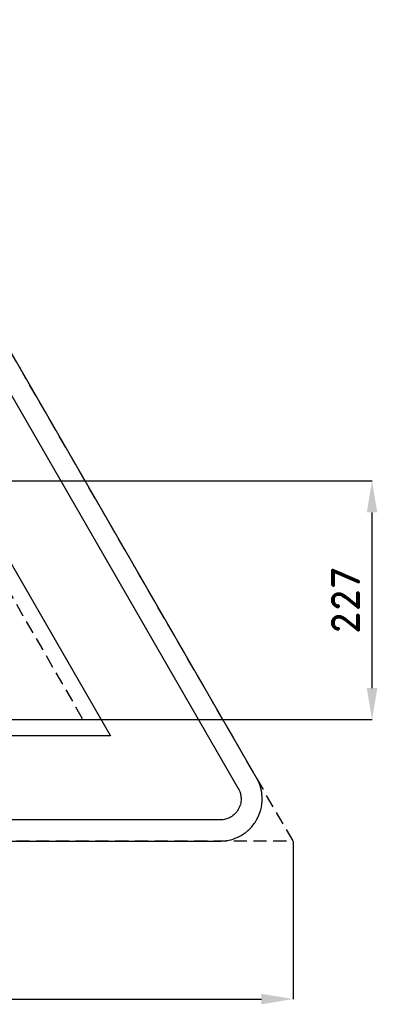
# Model space of a CAD drawing. Header units: millimetres. Extents: x -29 to 951, y -155 to 779.
# Tile 2 of 2: x 611 to 951, y -155 to 779. Entities that reach past the tile are written whole.
import ezdxf

# ---------------------------------------------------------------- set-up
doc = ezdxf.new("R2010")
doc.units = ezdxf.units.MM
doc.header["$LTSCALE"] = 5
doc.linetypes.add('ČÁRKOVANÁX2', pattern=[1.5, 1, -0.5])
doc.layers.add('Kóty', color=2, linetype='Continuous')
doc.layers.add('Značka', color=7, linetype='Continuous')
doc.styles.get("Standard").update_dxf_attribs({"font": 'romand.shx', "height": 25})
doc.dimstyles.get("Standard").update_dxf_attribs({"dimtxt": 25, "dimasz": 30, "dimexe": 0.18, "dimexo": 0.0625, "dimgap": 12.5, "dimtad": 1, "dimdec": 0, "dimzin": 0, "dimdsep": 46, "dimtxsty": 'Standard', "dimcen": 0.09, "dimadec": 0, "dimazin": 0, "dimtfac": 1, "dimtdec": 0, "dimtofl": 0, "dimtmove": 0, "dimatfit": 3, "dimfxl": 1, "dimtolj": 1, "dimtzin": 0, "dimarcsym": 0})

# ---------------------------------------------------------------- blocks, each defined once
blk = doc.blocks.new('*D1')
at = {"layer": 'Defpoints', "color": 0, "transparency": 16777216}
for p in [(-29.28, 0.06), (870.72, 0.06), (870.72, -149.94)]:
    blk.add_point(p, dxfattribs=at)
at = {"layer": 'Kóty', "color": 0, "lineweight": -2, "transparency": 16777216}
for p, q in [((-29.28, 0), (-29.28, -150.12)), ((870.72, 0), (870.72, -150.12)), ((0.72, -149.94), (840.72, -149.94))]:
    blk.add_line(p, q, dxfattribs=at)
at = {"layer": 'Kóty', "color": 0, "transparency": 16777216}
for points in [[(0.72, -144.94), (0.72, -154.94), (-29.28, -149.94)], [(840.72, -144.94), (840.72, -154.94), (870.72, -149.94)]]:
    blk.add_solid(points, dxfattribs=at)
at = {"layer": 'Kóty', "color": 0, "transparency": 16777216, "insert": (420.72, -124.94), "char_height": 25, "attachment_point": 5}
blk.add_mtext('\\A1;900', dxfattribs=at)
blk = doc.blocks.new('*D2')
at = {"layer": 'Defpoints', "color": 0, "transparency": 16777216}
for p in [(319.89, 341.87), (945.72, 341.87), (487.85, 115.2)]:
    blk.add_point(p, dxfattribs=at)
at = {"layer": 'Kóty', "color": 0, "lineweight": -2, "transparency": 16777216}
for p, q in [((319.96, 341.87), (945.9, 341.87)), ((945.72, 145.2), (945.72, 311.87)), ((487.91, 115.2), (945.9, 115.2))]:
    blk.add_line(p, q, dxfattribs=at)
at = {"layer": 'Kóty', "color": 0, "transparency": 16777216}
for points in [[(940.72, 311.87), (950.72, 311.87), (945.72, 341.87)], [(940.72, 145.2), (950.72, 145.2), (945.72, 115.2)]]:
    blk.add_solid(points, dxfattribs=at)
at = {"layer": 'Kóty', "color": 0, "transparency": 16777216, "insert": (920.72, 228.53), "char_height": 25, "attachment_point": 5, "rotation": 90}
blk.add_mtext('\\A1;227', dxfattribs=at)

msp = doc.modelspace()

# ---------------------------------------------------------------- linework, layer by layer
at = {"layer": 'Značka', "color": 6, "linetype": 'ČÁRKOVANÁX2', "ltscale": 2.5}
for points in [[(870.72, 0.06), (420.72, 779.48), (-29.28, 0.06)], [(169.9, 115), (420.72, 549.42), (671.53, 115)]]:
    msp.add_lwpolyline(points, close=True, dxfattribs=at)
at = {"layer": 'Značka', "color": 5}
msp.add_lwpolyline([(836.08, 60), (455.36, 719.42)], dxfattribs=at)
at = {"layer": 'Značka', "color": 1}
for points in [[(438.04, 709.42), (818.76, 50), (819.24, 49.07), (819.71, 48.13, -0.055637), (821.02, 44.18, -0.055928), (821.43, 40, -0.069571), (820.79, 34.81, -0.069825), (818.76, 30, -0.069532), (815.6, 25.84, -0.067733), (811.43, 22.68, -0.055923), (807.61, 20.93, -0.061121), (803.53, 20.11, -0.012253), (802.48, 20.04, -0.004086), (801.43, 20)], [(801.43, 20), (40, 20, -0.003586)]]:
    msp.add_lwpolyline(points, format="xyb", dxfattribs=at)
msp.add_lwpolyline([(143.92, 100), (420.72, 579.42), (697.51, 100), (143.92, 100)], dxfattribs=at)
at = {"layer": 'Značka', "color": 5}
msp.add_lwpolyline([(40, 0), (801.43, 0, 0.003581), (803.53, 0.08, 0.010743), (805.62, 0.22, 0.055797), (813.79, 1.9, 0.055991), (821.43, 5.36, 0.069582), (829.78, 11.66, 0.069787), (836.08, 20, 0.069497), (840.13, 29.62, 0.067792), (841.43, 40, 0.055928), (840.65, 48.37, 0.060939), (837.98, 56.27), (837.06, 58.15), (836.08, 60)], format="xyb", dxfattribs=at)

# ---------------------------------------------------------------- dimensions: what is measured, and where the dimension line sits
at = {"layer": 'Kóty'}
dim = msp.add_linear_dim(base=(945.72, 341.87), p1=(487.85, 115.2), p2=(319.89, 341.87), angle=90, dimstyle='Standard', dxfattribs=at)
dim.commit()
dim.dimension.update_dxf_attribs({"geometry": '*D2', "text_midpoint": (920.72, 228.53)})
dim = msp.add_linear_dim(base=(870.72, -149.94), p1=(-29.28, 0.06), p2=(870.72, 0.06), dimstyle='Standard', dxfattribs=at)
dim.commit()
dim.dimension.update_dxf_attribs({"geometry": '*D1', "text_midpoint": (420.72, -124.94)})

doc.saveas('drawing.dxf')
